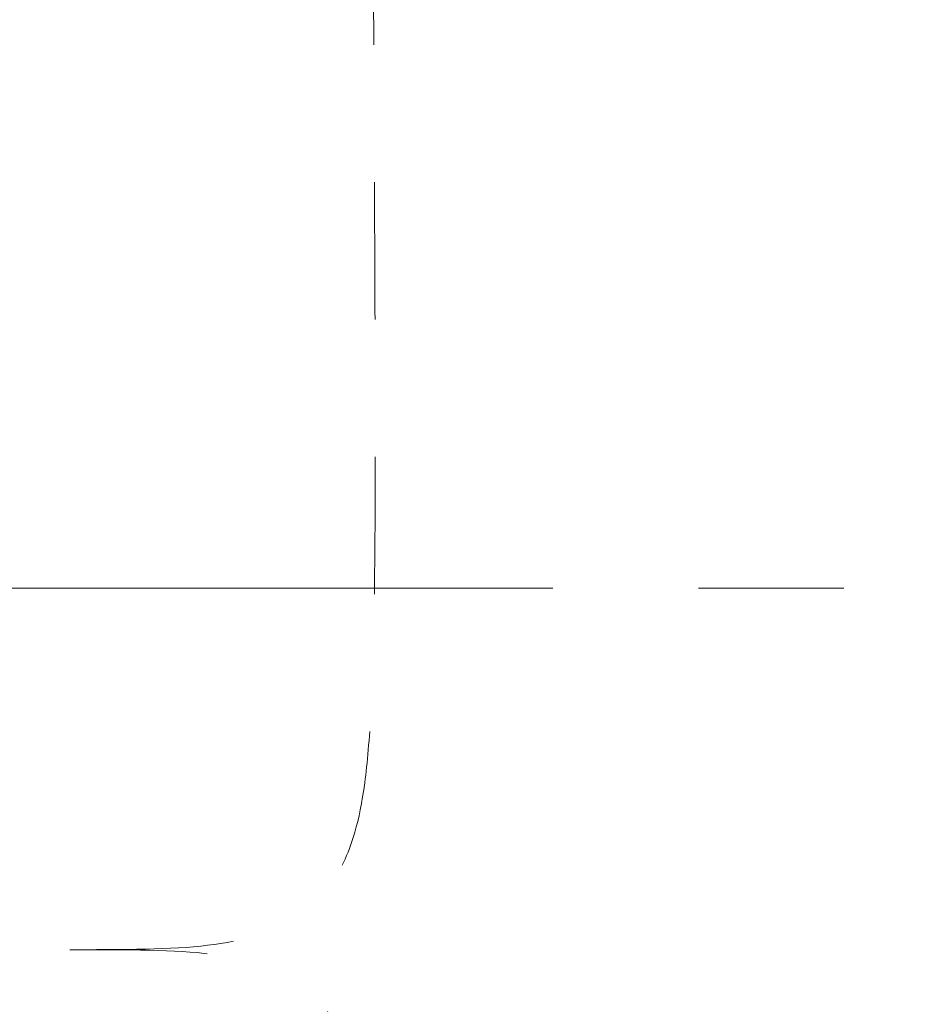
# Model space of a CAD drawing. Header units: centimetres. Extents: x -2424 to 1783, y 5 to 2907.
# Tile 69 of 94: x 337 to 530, y 1277 to 1493. Entities that reach past the tile are written whole.
import ezdxf

# ---------------------------------------------------------------- set-up
doc = ezdxf.new("R2010")
doc.units = ezdxf.units.CM
doc.linetypes.add('Dash', pattern=[60, 30, -30])
doc.linetypes.add('Oś', pattern=[222.25, 127, -31.75, 31.75, -31.75])
doc.layers.add('A-DETL', color=90, linetype='Continuous', lineweight=9)
doc.layers.add('S-GRID', color=1, linetype='Continuous', lineweight=13)

msp = doc.modelspace()

# ---------------------------------------------------------------- linework, layer by layer
at = {"layer": 'A-DETL', "color": 251, "linetype": 'Dash', "lineweight": 9}
for points, knots in [([(-555.62, 1472.57), (-478.91, 1472.57), (-476.08, 1472.57), (-439.12, 1472.57), (-439.12, 1435.62), (-439.12, 1432.79), (-439.12, 1329.11), (-439.12, 1326.28), (-439.12, 1289.33), (-402.17, 1289.33), (-399.34, 1289.33), (54.38, 1289.33), (347.2, 1289.33), (391.67, 1289.33), (418.55, 1316.21), (413.88, 1393.93), (413.88, 1663.13)], [0, 0, 0, 0, 1.274059, 2.1133, 2.95254, 4.521491, 5.717221, 7.286172, 8.125412, 8.964652, 14.361634, 22.556861, 31.207392, 35.311818, 37.065318, 41.276562, 41.276562, 41.276562, 41.276562]), ([(-555.62, 1472.57), (-478.91, 1472.57), (-450.62, 1472.57), (-439.12, 1472.57), (-439.12, 1461.07), (-439.12, 1432.79), (-439.12, 1329.11), (-439.12, 1326.28), (-439.12, 1289.33), (-402.17, 1289.33), (-399.34, 1289.33), (54.38, 1289.33), (347.2, 1289.33), (391.67, 1289.33), (413.88, 1267.11), (413.88, 1211.15), (413.88, 1019.9)], [0, 0, 0, 0, 1.274059, 1.834911, 2.395763, 3.964714, 5.438832, 7.007784, 7.847024, 8.686264, 14.083246, 22.278473, 30.929004, 34.961158, 36.402966, 39.45005, 39.45005, 39.45005, 39.45005])]:
    msp.add_open_spline(points, degree=3, knots=knots, dxfattribs=at)
at = {"layer": 'S-GRID', "color": 251, "linetype": 'Oś', "lineweight": 9}
msp.add_line((1342.46, 1368.33), (-1368.76, 1368.33), dxfattribs=at)

doc.saveas('drawing.dxf')
